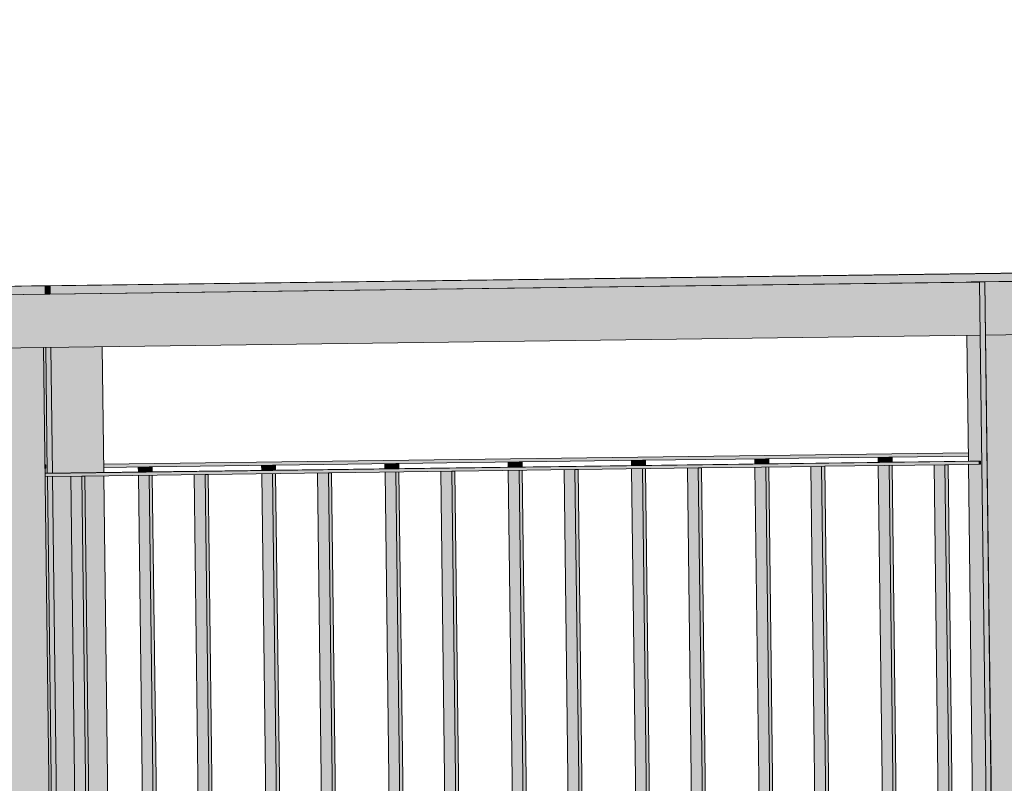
# Model space of a CAD drawing. Header units: centimetres. Extents: x -5472 to 10427, y -400 to 1902.
# Tile 65 of 91: x -4309 to -4217, y 1449 to 1521. Entities that reach past the tile are written whole.
import ezdxf

# ---------------------------------------------------------------- set-up
doc = ezdxf.new("R2010")
doc.units = ezdxf.units.CM
doc.header["$LTSCALE"] = 0.1
doc.header["$MEASUREMENT"] = 0
doc.layers.add('2_kładka_IFC.K_IR', color=7, linetype='Continuous')
doc.layers.add('5_opisy.K_IR', color=7, linetype='Continuous')
doc.dimstyles.new('GENERATED_STYLE__3', dxfattribs={"dimtxt": 0.18, "dimasz": 18.24, "dimexe": 0.18, "dimexo": 0.0625, "dimgap": 0.09, "dimtad": 0, "dimtih": 1, "dimtoh": 1, "dimdec": 4, "dimzin": 0, "dimdsep": 46, "dimcen": 0.09, "dimadec": 0, "dimazin": 0, "dimtfac": 1, "dimtdec": 4, "dimtmove": 0, "dimatfit": 3, "dimldrblk": 'ARROWHEAD_5', "dimfxl": 1, "dimtolj": 1, "dimtzin": 0, "dimarcsym": 0})

# ---------------------------------------------------------------- blocks, each defined once
blk = doc.blocks.new('ElemPrzekroju_648_1')
at = {"layer": '2_kładka_IFC.K_IR', "linetype": 'Continuous', "lineweight": 0, "true_color": 0xe8e8e8}
for points in [[(-4307.755, 1495.565), (-4306.483, 1495.565), (-3924.512, 1500.586), (-3925.784, 1500.586)], [(-3846.341, 1500.842), (-4219.781, 1495.932), (-4218.509, 1495.932), (-3845.069, 1500.842)], [(-4220.283, 1495.925), (-4687.185, 1489.787), (-4685.913, 1489.787), (-4219.01, 1495.925)], [(-4355.388, 1494.939), (-4355.388, 1494.922), (-4306.967, 1495.558), (-4308.239, 1495.558)], [(-4307.755, 1495.565), (-4308.239, 1495.558), (-4306.967, 1495.558), (-4306.483, 1495.565)], [(-4219.799, 1495.932), (-4220.283, 1495.925), (-4219.01, 1495.925), (-4218.527, 1495.932)], [(-4301.441, 1478.795), (-4301.441, 1478.781), (-4220.085, 1479.851), (-4220.085, 1479.864)], [(-4306.947, 1477.933), (-4306.947, 1477.92), (-4218.93, 1479.077), (-4219.948, 1479.077)]]:
    blk.add_hatch(color=254, dxfattribs=at).paths.add_polyline_path(points)
at = {"layer": '2_kładka_IFC.K_IR', "linetype": 'Continuous', "lineweight": 0, "true_color": 0xd1d1d1}
for points in [[(-4306.483, 1495.565), (-4306.474, 1494.792), (-4219.799, 1495.932), (-4219.781, 1495.932), (-3924.503, 1499.814), (-3924.512, 1500.586)], [(-4218.509, 1495.932), (-4218.447, 1490.932), (-3845.007, 1495.842), (-3845.069, 1500.842)], [(-4685.913, 1489.787), (-4685.851, 1484.788), (-4218.949, 1490.926), (-4219.01, 1495.925)], [(-4355.388, 1494.922), (-4355.388, 1494.149), (-4306.958, 1494.786), (-4306.967, 1495.558)], [(-4306.967, 1495.558), (-4306.958, 1494.786), (-4306.474, 1494.792), (-4306.483, 1495.565)], [(-4217.872, 1403.333), (-4217.388, 1403.339), (-4218.527, 1495.932), (-4219.01, 1495.925), (-4218.949, 1490.926)], [(-4216.978, 1371.442), (-4212.143, 1371.506), (-4212.29, 1383.505), (-4213.612, 1490.996), (-4218.447, 1490.932)], [(-4310.459, 1370.213), (-4305.624, 1370.277), (-4305.771, 1382.276), (-4307.093, 1489.767), (-4311.928, 1489.703)], [(-4306.896, 1489.77), (-4306.75, 1477.936), (-4306.267, 1477.942), (-4306.412, 1489.776)], [(-4301.577, 1489.84), (-4306.412, 1489.776), (-4306.267, 1477.942), (-4301.432, 1478.006)], [(-4301.441, 1478.781), (-4301.437, 1478.481), (-4220.081, 1479.551), (-4220.085, 1479.851)], [(-4306.947, 1477.92), (-4306.943, 1477.62), (-4218.927, 1478.777), (-4218.93, 1479.077)], [(-4273.671, 1478.846), (-4273.961, 1478.843), (-4273.955, 1478.367), (-4273.665, 1478.371)], [(-4262.067, 1478.999), (-4262.357, 1478.995), (-4262.351, 1478.519), (-4262.061, 1478.523)], [(-4250.463, 1479.152), (-4250.753, 1479.148), (-4250.747, 1478.672), (-4250.457, 1478.676)], [(-4238.858, 1479.304), (-4239.149, 1479.3), (-4239.143, 1478.824), (-4238.853, 1478.828)], [(-4227.254, 1479.457), (-4227.544, 1479.453), (-4227.539, 1478.977), (-4227.248, 1478.981)], [(-4306.887, 1478.71), (-4306.957, 1478.709), (-4306.953, 1478.409), (-4306.883, 1478.41)], [(-4296.879, 1478.541), (-4297.169, 1478.538), (-4297.164, 1478.062), (-4296.874, 1478.065)], [(-4285.275, 1478.694), (-4285.565, 1478.69), (-4285.559, 1478.214), (-4285.269, 1478.218)], [(-4279.436, 1407.776), (-4279.146, 1407.779), (-4280.009, 1477.974), (-4280.299, 1477.97)], [(-4273.661, 1478.057), (-4273.951, 1478.053), (-4273.098, 1408.648), (-4272.808, 1408.652)], [(-4267.832, 1407.928), (-4267.542, 1407.932), (-4268.405, 1478.126), (-4268.695, 1478.122)], [(-4262.057, 1478.21), (-4262.347, 1478.206), (-4261.494, 1408.801), (-4261.204, 1408.805)], [(-4256.228, 1408.081), (-4255.937, 1408.085), (-4256.801, 1478.279), (-4257.091, 1478.275)], [(-4250.453, 1478.362), (-4250.743, 1478.358), (-4249.89, 1408.953), (-4249.6, 1408.957)], [(-4244.623, 1408.233), (-4244.333, 1408.237), (-4245.196, 1478.431), (-4245.486, 1478.428)], [(-4238.849, 1478.515), (-4239.139, 1478.511), (-4238.285, 1409.106), (-4237.995, 1409.11)], [(-4233.019, 1408.386), (-4232.729, 1408.39), (-4233.592, 1478.584), (-4233.882, 1478.58)], [(-4227.245, 1478.667), (-4227.535, 1478.664), (-4226.681, 1409.259), (-4226.391, 1409.262)], [(-4221.415, 1408.538), (-4221.125, 1408.542), (-4221.988, 1478.737), (-4222.278, 1478.733)], [(-4306.263, 1477.629), (-4306.747, 1477.622), (-4305.883, 1407.441), (-4305.4, 1407.448)], [(-4304.525, 1477.651), (-4306.263, 1477.629), (-4305.4, 1407.448), (-4303.662, 1407.47)], [(-4302.644, 1407.47), (-4302.354, 1407.474), (-4303.217, 1477.669), (-4303.507, 1477.665)], [(-4301.428, 1477.692), (-4303.217, 1477.669), (-4302.354, 1407.488), (-4300.565, 1407.511)], [(-4296.87, 1477.752), (-4297.16, 1477.748), (-4296.306, 1408.343), (-4296.016, 1408.347)], [(-4291.04, 1407.623), (-4290.75, 1407.627), (-4291.613, 1477.821), (-4291.903, 1477.817)], [(-4285.265, 1477.905), (-4285.556, 1477.901), (-4284.702, 1408.496), (-4284.412, 1408.5)]]:
    blk.add_hatch(color=254, dxfattribs=at).paths.add_polyline_path(points)
at = {"layer": '2_kładka_IFC.K_IR', "linetype": 'Continuous', "lineweight": 0, "true_color": 0x939393}
for points in [[(-4219.781, 1495.932), (-4218.527, 1495.932), (-4218.465, 1490.932), (-4218.447, 1490.932), (-4218.509, 1495.932)], [(-4219.781, 1495.932), (-4218.527, 1495.932), (-4218.465, 1490.932), (-4218.447, 1490.932), (-4218.509, 1495.932)], [(-4218.949, 1490.926), (-4220.221, 1490.909), (-4220.075, 1479.075), (-4219.948, 1479.077), (-4218.93, 1479.077), (-4218.927, 1478.777), (-4220.071, 1478.762), (-4219.209, 1408.581), (-4219.081, 1408.582), (-4218.064, 1408.582), (-4218.06, 1408.282), (-4219.205, 1408.267), (-4219.144, 1403.333), (-4217.872, 1403.333)], [(-4218.949, 1490.926), (-4220.221, 1490.909), (-4220.075, 1479.075), (-4219.948, 1479.077), (-4218.93, 1479.077), (-4218.927, 1478.777), (-4220.071, 1478.762), (-4219.209, 1408.581), (-4219.081, 1408.582), (-4218.064, 1408.582), (-4218.06, 1408.282), (-4219.205, 1408.267), (-4219.144, 1403.333), (-4217.872, 1403.333)], [(-4218.642, 1403.333), (-4218.545, 1395.44), (-4217.476, 1395.44), (-4217.378, 1387.441), (-4217.668, 1387.437), (-4218.447, 1387.437), (-4218.25, 1371.442), (-4216.978, 1371.442), (-4218.447, 1490.932), (-4218.465, 1490.932), (-4217.388, 1403.339), (-4217.872, 1403.333)], [(-4218.642, 1403.333), (-4218.545, 1395.44), (-4217.476, 1395.44), (-4217.378, 1387.441), (-4217.668, 1387.437), (-4218.447, 1387.437), (-4218.25, 1371.442), (-4216.978, 1371.442), (-4218.447, 1490.932), (-4218.465, 1490.932), (-4217.388, 1403.339), (-4217.872, 1403.333)], [(-4307.093, 1489.767), (-4306.957, 1478.71), (-4306.887, 1478.71), (-4306.883, 1478.41), (-4306.953, 1478.409), (-4306.947, 1477.933), (-4306.75, 1477.936), (-4306.896, 1489.77)], [(-4307.093, 1489.767), (-4306.957, 1478.71), (-4306.887, 1478.71), (-4306.883, 1478.41), (-4306.953, 1478.409), (-4306.947, 1477.933), (-4306.75, 1477.936), (-4306.896, 1489.77)], [(-4274.979, 1478.829), (-4274.973, 1478.353), (-4273.955, 1478.367), (-4273.961, 1478.843)], [(-4274.979, 1478.829), (-4274.973, 1478.353), (-4273.955, 1478.367), (-4273.961, 1478.843)], [(-4263.374, 1478.982), (-4263.369, 1478.506), (-4262.351, 1478.519), (-4262.357, 1478.995)], [(-4263.374, 1478.982), (-4263.369, 1478.506), (-4262.351, 1478.519), (-4262.357, 1478.995)], [(-4251.77, 1479.134), (-4251.764, 1478.658), (-4250.747, 1478.672), (-4250.753, 1479.148)], [(-4251.77, 1479.134), (-4251.764, 1478.658), (-4250.747, 1478.672), (-4250.753, 1479.148)], [(-4239.149, 1479.3), (-4240.166, 1479.287), (-4240.16, 1478.811), (-4239.143, 1478.824)], [(-4239.149, 1479.3), (-4240.166, 1479.287), (-4240.16, 1478.811), (-4239.143, 1478.824)], [(-4228.562, 1479.439), (-4228.556, 1478.964), (-4227.539, 1478.977), (-4227.544, 1479.453)], [(-4228.562, 1479.439), (-4228.556, 1478.964), (-4227.539, 1478.977), (-4227.544, 1479.453)], [(-4298.187, 1478.524), (-4298.181, 1478.048), (-4297.164, 1478.062), (-4297.169, 1478.538)], [(-4298.187, 1478.524), (-4298.181, 1478.048), (-4297.164, 1478.062), (-4297.169, 1478.538)], [(-4286.583, 1478.677), (-4286.577, 1478.201), (-4285.559, 1478.214), (-4285.565, 1478.69)], [(-4286.583, 1478.677), (-4286.577, 1478.201), (-4285.559, 1478.214), (-4285.565, 1478.69)], [(-4281.317, 1477.957), (-4280.454, 1407.776), (-4279.436, 1407.776), (-4280.299, 1477.97)], [(-4281.317, 1477.957), (-4280.454, 1407.776), (-4279.436, 1407.776), (-4280.299, 1477.97)], [(-4274.969, 1478.04), (-4274.116, 1408.648), (-4273.098, 1408.648), (-4273.951, 1478.053)], [(-4274.969, 1478.04), (-4274.116, 1408.648), (-4273.098, 1408.648), (-4273.951, 1478.053)], [(-4269.712, 1478.109), (-4268.849, 1407.928), (-4267.832, 1407.928), (-4268.695, 1478.122)], [(-4269.712, 1478.109), (-4268.849, 1407.928), (-4267.832, 1407.928), (-4268.695, 1478.122)], [(-4263.365, 1478.193), (-4262.512, 1408.801), (-4261.494, 1408.801), (-4262.347, 1478.206)], [(-4263.365, 1478.193), (-4262.512, 1408.801), (-4261.494, 1408.801), (-4262.347, 1478.206)], [(-4258.108, 1478.262), (-4257.245, 1408.081), (-4256.228, 1408.081), (-4257.091, 1478.275)], [(-4258.108, 1478.262), (-4257.245, 1408.081), (-4256.228, 1408.081), (-4257.091, 1478.275)], [(-4250.743, 1478.358), (-4251.761, 1478.345), (-4250.907, 1408.953), (-4249.89, 1408.953)], [(-4250.743, 1478.358), (-4251.761, 1478.345), (-4250.907, 1408.953), (-4249.89, 1408.953)], [(-4246.504, 1478.414), (-4245.641, 1408.233), (-4244.623, 1408.233), (-4245.486, 1478.428)], [(-4246.504, 1478.414), (-4245.641, 1408.233), (-4244.623, 1408.233), (-4245.486, 1478.428)], [(-4240.156, 1478.498), (-4239.303, 1409.106), (-4238.285, 1409.106), (-4239.139, 1478.511)], [(-4240.156, 1478.498), (-4239.303, 1409.106), (-4238.285, 1409.106), (-4239.139, 1478.511)], [(-4234.9, 1478.567), (-4234.037, 1408.386), (-4233.019, 1408.386), (-4233.882, 1478.58)], [(-4234.9, 1478.567), (-4234.037, 1408.386), (-4233.019, 1408.386), (-4233.882, 1478.58)], [(-4228.552, 1478.65), (-4227.699, 1409.259), (-4226.681, 1409.259), (-4227.535, 1478.664)], [(-4228.552, 1478.65), (-4227.699, 1409.259), (-4226.681, 1409.259), (-4227.535, 1478.664)], [(-4223.296, 1478.719), (-4222.433, 1408.538), (-4221.415, 1408.538), (-4222.278, 1478.733)], [(-4223.296, 1478.719), (-4222.433, 1408.538), (-4221.415, 1408.538), (-4222.278, 1478.733)], [(-4306.943, 1477.62), (-4306.09, 1408.215), (-4306.02, 1408.215), (-4306.016, 1407.916), (-4306.086, 1407.915), (-4306.08, 1407.439), (-4305.883, 1407.441), (-4306.747, 1477.622)], [(-4306.943, 1477.62), (-4306.09, 1408.215), (-4306.02, 1408.215), (-4306.016, 1407.916), (-4306.086, 1407.915), (-4306.08, 1407.439), (-4305.883, 1407.441), (-4306.747, 1477.622)], [(-4304.525, 1477.651), (-4303.662, 1407.47), (-4302.644, 1407.47), (-4303.507, 1477.665)], [(-4304.525, 1477.651), (-4303.662, 1407.47), (-4302.644, 1407.47), (-4303.507, 1477.665)], [(-4298.177, 1477.735), (-4297.324, 1408.343), (-4296.306, 1408.343), (-4297.16, 1477.748)], [(-4298.177, 1477.735), (-4297.324, 1408.343), (-4296.306, 1408.343), (-4297.16, 1477.748)], [(-4292.921, 1477.804), (-4292.058, 1407.623), (-4291.04, 1407.623), (-4291.903, 1477.817)], [(-4292.921, 1477.804), (-4292.058, 1407.623), (-4291.04, 1407.623), (-4291.903, 1477.817)], [(-4286.573, 1477.887), (-4285.72, 1408.496), (-4284.702, 1408.496), (-4285.556, 1477.901)], [(-4286.573, 1477.887), (-4285.72, 1408.496), (-4284.702, 1408.496), (-4285.556, 1477.901)]]:
    blk.add_hatch(color=252, dxfattribs=at).paths.add_polyline_path(points)
at = {"layer": '2_kładka_IFC.K_IR', "linetype": 'Continuous', "lineweight": 0, "true_color": 0xaaaaaa}
blk.add_hatch(color=253, dxfattribs=at).paths.add_polyline_path([(-4219.948, 1479.077), (-4221.447, 1479.057), (-4219.097, 1479.075), (-4218.93, 1479.077)])
at = {"layer": '2_kładka_IFC.K_IR', "linetype": 'Continuous', "lineweight": 0, "true_color": 0xa3a3a3}
for points in [[(-4219.097, 1479.075), (-4219.093, 1478.775), (-4218.927, 1478.777), (-4218.93, 1479.077)], [(-4306.887, 1478.71), (-4306.957, 1478.709), (-4306.953, 1478.409), (-4306.883, 1478.41)]]:
    blk.add_hatch(color=253, dxfattribs=at).paths.add_polyline_path(points)
at = {"layer": '2_kładka_IFC.K_IR', "color": 7, "linetype": 'Continuous', "lineweight": 15}
for p, q in [((-4307.755, 1495.565), (-3925.784, 1500.586)), ((-4306.483, 1495.565), (-3924.512, 1500.586)), ((-3846.341, 1500.842), (-4219.781, 1495.932)), ((-3845.069, 1500.842), (-4218.509, 1495.932)), ((-4687.185, 1489.787), (-4220.283, 1495.925)), ((-4685.913, 1489.787), (-4219.01, 1495.925)), ((-4355.388, 1494.939), (-4308.239, 1495.558)), ((-4355.388, 1494.922), (-4306.967, 1495.558)), ((-4308.239, 1495.558), (-4307.755, 1495.565)), ((-4308.239, 1495.558), (-4306.967, 1495.558)), ((-4307.755, 1495.565), (-4306.483, 1495.565)), ((-4306.967, 1495.558), (-4306.483, 1495.565)), ((-4306.967, 1495.558), (-4306.958, 1494.786)), ((-4306.483, 1495.565), (-4306.474, 1494.792)), ((-4220.283, 1495.925), (-4219.799, 1495.932)), ((-4220.283, 1495.925), (-4219.01, 1495.925)), ((-4219.799, 1495.932), (-4218.527, 1495.932)), ((-4219.01, 1495.925), (-4218.527, 1495.932)), ((-4218.949, 1490.926), (-4219.01, 1495.925)), ((-4218.509, 1495.932), (-4218.527, 1495.932)), ((-4218.527, 1495.932), (-4217.388, 1403.339)), ((-4218.447, 1490.932), (-4218.509, 1495.932)), ((-4307.093, 1489.767), (-4218.949, 1490.926)), ((-4220.075, 1479.075), (-4220.221, 1490.909)), ((-4218.949, 1490.926), (-4217.872, 1403.333)), ((-4218.447, 1490.932), (-4218.465, 1490.932)), ((-4213.612, 1490.996), (-4218.447, 1490.932)), ((-4218.447, 1490.932), (-4216.978, 1371.442)), ((-4307.093, 1489.767), (-4311.928, 1489.703)), ((-4307.093, 1489.767), (-4305.771, 1382.276)), ((-4306.896, 1489.77), (-4306.75, 1477.936)), ((-4306.267, 1477.942), (-4306.412, 1489.776)), ((-4301.577, 1489.84), (-4301.432, 1478.006)), ((-4301.441, 1478.795), (-4220.085, 1479.864)), ((-4220.085, 1479.851), (-4301.441, 1478.781)), ((-4306.947, 1477.933), (-4219.948, 1479.077)), ((-4218.93, 1479.077), (-4306.947, 1477.92)), ((-4273.961, 1478.843), (-4285.275, 1478.694)), ((-4273.961, 1478.843), (-4273.671, 1478.846)), ((-4273.955, 1478.367), (-4273.961, 1478.843)), ((-4262.357, 1478.995), (-4273.671, 1478.846)), ((-4273.665, 1478.371), (-4273.671, 1478.846)), ((-4263.369, 1478.506), (-4263.374, 1478.982)), ((-4262.357, 1478.995), (-4262.067, 1478.999)), ((-4262.351, 1478.519), (-4262.357, 1478.995)), ((-4250.753, 1479.148), (-4262.067, 1478.999)), ((-4262.061, 1478.523), (-4262.067, 1478.999)), ((-4251.764, 1478.658), (-4251.77, 1479.134)), ((-4250.753, 1479.148), (-4250.463, 1479.152)), ((-4250.747, 1478.672), (-4250.753, 1479.148)), ((-4239.149, 1479.3), (-4250.463, 1479.152)), ((-4250.457, 1478.676), (-4250.463, 1479.152)), ((-4240.16, 1478.811), (-4240.166, 1479.287)), ((-4239.149, 1479.3), (-4238.858, 1479.304)), ((-4239.143, 1478.824), (-4239.149, 1479.3)), ((-4227.544, 1479.453), (-4238.858, 1479.304)), ((-4238.853, 1478.828), (-4238.858, 1479.304)), ((-4228.556, 1478.964), (-4228.562, 1479.439)), ((-4227.544, 1479.453), (-4227.254, 1479.457)), ((-4227.539, 1478.977), (-4227.544, 1479.453)), ((-4220.081, 1479.551), (-4227.254, 1479.457)), ((-4227.248, 1478.981), (-4227.254, 1479.457)), ((-4219.948, 1479.077), (-4218.93, 1479.077)), ((-4218.93, 1479.077), (-4218.927, 1478.777)), ((-4306.957, 1478.71), (-4306.957, 1478.71)), ((-4306.887, 1478.71), (-4306.957, 1478.709)), ((-4306.883, 1478.41), (-4306.953, 1478.409)), ((-4306.887, 1478.71), (-4306.883, 1478.41)), ((-4297.169, 1478.538), (-4301.437, 1478.481)), ((-4298.181, 1478.048), (-4298.187, 1478.524)), ((-4297.169, 1478.538), (-4296.879, 1478.541)), ((-4297.164, 1478.062), (-4297.169, 1478.538)), ((-4285.565, 1478.69), (-4296.879, 1478.541)), ((-4296.874, 1478.065), (-4296.879, 1478.541)), ((-4280.299, 1477.97), (-4291.613, 1477.821)), ((-4286.577, 1478.201), (-4286.583, 1478.677)), ((-4285.565, 1478.69), (-4285.275, 1478.694)), ((-4285.559, 1478.214), (-4285.565, 1478.69)), ((-4285.269, 1478.218), (-4285.275, 1478.694)), ((-4280.454, 1407.776), (-4281.317, 1477.957)), ((-4280.299, 1477.97), (-4280.009, 1477.974)), ((-4279.436, 1407.776), (-4280.299, 1477.97)), ((-4268.695, 1478.122), (-4280.009, 1477.974)), ((-4279.146, 1407.779), (-4280.009, 1477.974)), ((-4274.973, 1478.353), (-4274.979, 1478.829)), ((-4274.116, 1408.648), (-4274.969, 1478.04)), ((-4273.098, 1408.648), (-4273.951, 1478.053)), ((-4272.808, 1408.652), (-4273.661, 1478.057)), ((-4268.849, 1407.928), (-4269.712, 1478.109)), ((-4268.695, 1478.122), (-4268.405, 1478.126)), ((-4267.832, 1407.928), (-4268.695, 1478.122)), ((-4257.091, 1478.275), (-4268.405, 1478.126)), ((-4267.542, 1407.932), (-4268.405, 1478.126)), ((-4262.512, 1408.801), (-4263.365, 1478.193)), ((-4261.494, 1408.801), (-4262.347, 1478.206)), ((-4261.204, 1408.805), (-4262.057, 1478.21)), ((-4257.245, 1408.081), (-4258.108, 1478.262)), ((-4257.091, 1478.275), (-4256.801, 1478.279)), ((-4256.228, 1408.081), (-4257.091, 1478.275)), ((-4245.486, 1478.428), (-4256.801, 1478.279)), ((-4255.937, 1408.085), (-4256.801, 1478.279)), ((-4250.907, 1408.953), (-4251.761, 1478.345)), ((-4249.89, 1408.953), (-4250.743, 1478.358)), ((-4249.6, 1408.957), (-4250.453, 1478.362)), ((-4245.641, 1408.233), (-4246.504, 1478.414)), ((-4245.486, 1478.428), (-4245.196, 1478.431)), ((-4244.623, 1408.233), (-4245.486, 1478.428)), ((-4233.882, 1478.58), (-4245.196, 1478.431)), ((-4244.333, 1408.237), (-4245.196, 1478.431)), ((-4239.303, 1409.106), (-4240.156, 1478.498)), ((-4238.285, 1409.106), (-4239.139, 1478.511)), ((-4237.995, 1409.11), (-4238.849, 1478.515)), ((-4234.037, 1408.386), (-4234.9, 1478.567)), ((-4233.882, 1478.58), (-4233.592, 1478.584)), ((-4233.019, 1408.386), (-4233.882, 1478.58)), ((-4222.278, 1478.733), (-4233.592, 1478.584)), ((-4232.729, 1408.39), (-4233.592, 1478.584)), ((-4227.699, 1409.259), (-4228.552, 1478.65)), ((-4226.681, 1409.259), (-4227.535, 1478.664)), ((-4226.391, 1409.262), (-4227.245, 1478.667)), ((-4222.433, 1408.538), (-4223.296, 1478.719)), ((-4222.278, 1478.733), (-4221.988, 1478.737)), ((-4221.415, 1408.538), (-4222.278, 1478.733)), ((-4218.927, 1478.777), (-4221.988, 1478.737)), ((-4221.125, 1408.542), (-4221.988, 1478.737)), ((-4219.209, 1408.581), (-4220.071, 1478.762)), ((-4303.507, 1477.665), (-4306.943, 1477.62)), ((-4306.747, 1477.622), (-4305.883, 1407.441)), ((-4305.4, 1407.448), (-4306.263, 1477.629)), ((-4303.662, 1407.47), (-4304.525, 1477.651)), ((-4303.507, 1477.665), (-4303.217, 1477.669)), ((-4302.644, 1407.47), (-4303.507, 1477.665)), ((-4291.903, 1477.817), (-4303.217, 1477.669)), ((-4302.354, 1407.474), (-4303.217, 1477.669)), ((-4301.428, 1477.692), (-4300.565, 1407.511)), ((-4297.324, 1408.343), (-4298.177, 1477.735)), ((-4296.306, 1408.343), (-4297.16, 1477.748)), ((-4296.016, 1408.347), (-4296.87, 1477.752)), ((-4292.058, 1407.623), (-4292.921, 1477.804)), ((-4291.903, 1477.817), (-4291.613, 1477.821)), ((-4291.04, 1407.623), (-4291.903, 1477.817)), ((-4290.75, 1407.627), (-4291.613, 1477.821)), ((-4285.72, 1408.496), (-4286.573, 1477.887)), ((-4284.702, 1408.496), (-4285.556, 1477.901)), ((-4284.412, 1408.5), (-4285.265, 1477.905))]:
    blk.add_line(p, q, dxfattribs=at)
blk = doc.blocks.new('ARROWHEAD_5')
at = {"linetype": 'Continuous', "lineweight": 0}
blk.add_hatch(color=0, dxfattribs=at).paths.add_polyline_path([(-1, 0.2679), (0, 0), (-1, -0.2679)])
at = {"color": 0, "linetype": 'Continuous', "lineweight": 0}
blk.add_line((0, 0), (-1, 0), dxfattribs=at)

msp = doc.modelspace()

# ---------------------------------------------------------------- block references
at = {"layer": '2_kładka_IFC.K_IR', "lineweight": 0}
msp.add_blockref('ElemPrzekroju_648_1', (0, 0), dxfattribs=at)

# ---------------------------------------------------------------- leaders
at = {"layer": '5_opisy.K_IR', "color": 7, "linetype": 'Continuous', "lineweight": 0, "annotation_type": 0, "has_hookline": 1, "hookline_direction": 0, "text_width": 367.94}
msp.add_leader([(-4380.443, 1520.616), (-4130.643, 1181.594), (-4105.342, 1181.594)], dimstyle='GENERATED_STYLE__3', dxfattribs=at)

doc.saveas('drawing.dxf')
